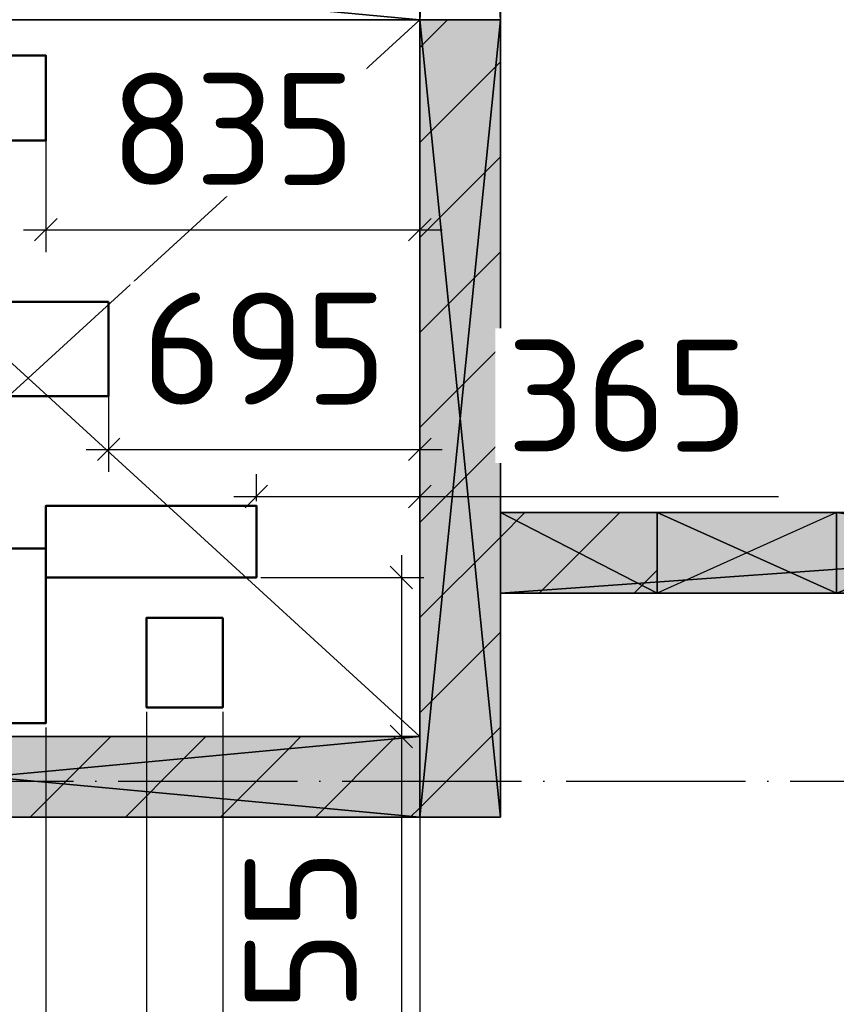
# Model space of a CAD drawing. Header units: millimetres. Extents: x 40580 to 559114, y -343730 to 81020.
# Tile 222 of 256: x 268791 to 270615, y -72591 to -70393. Entities that reach past the tile are written whole.
import ezdxf

# ---------------------------------------------------------------- set-up
doc = ezdxf.new("R2010")
doc.units = ezdxf.units.MM
doc.linetypes.add('______11', pattern=[500, 400, -50, 0, -50])
doc.linetypes.add('______5', pattern=[1100, 800, -100, 100, -100])
for name, color, linetype in [('____________', 7, 'Continuous'), ('_________________', 7, 'Continuous'), ('___________________', 253, '______5'), ('__________________________', 22, 'Continuous'), ('Тонкие', 7, 'Continuous')]:
    doc.layers.add(name, color=color, linetype=linetype)
doc.layers.add('Основная', color=7, linetype='Continuous', lineweight=40)
doc.styles.add('ISOCPEUR', font='isocpeur.ttf')
doc.dimstyles.new('СПДС', dxfattribs={"dimscale": 125, "dimtxt": 250, "dimasz": 50, "dimexe": 50, "dimexo": 10, "dimgap": 100, "dimtad": 1, "dimdec": 0, "dimtxsty": 'ISOCPEUR', "dimblk": 'OBLIQUE', "dimcen": 50, "dimdle": 50, "dimadec": 0, "dimazin": 2, "dimtfac": 0.75, "dimtdec": 0, "dimtmove": 1, "dimatfit": 3, "dimfxl": 1, "dimtfill": 1, "dimtolj": 1, "dimarcsym": 1})

# ---------------------------------------------------------------- blocks, each defined once
blk = doc.blocks.new('_OBLIQUE')
at = {"color": 0, "linetype": 'ByBlock'}
blk.add_line((-0.5, -0.5), (0.5, 0.5), dxfattribs=at)
blk = doc.blocks.new('*D19143')
at = {"layer": 'Defpoints', "color": 0}
for p in [(269074.7, -71928.1), (269244.7, -71928.1), (269244.7, -73042.1)]:
    blk.add_point(p, dxfattribs=at)
at = {"layer": 'Тонкие', "color": 0, "lineweight": -2}
for p, q in [((269074.7, -71938.1), (269074.7, -73092.1)), ((269244.7, -71938.1), (269244.7, -73092.1)), ((269024.7, -73042.1), (269294.7, -73042.1)), ((269494.3, -73541.6), (269159.7, -73042.1)), ((270119.3, -73541.6), (269494.3, -73541.6))]:
    blk.add_line(p, q, dxfattribs=at)
at = {"layer": 'Тонкие', "color": 0, "lineweight": -2, "xscale": 50, "yscale": 50, "zscale": 50}
blk.add_blockref('_OBLIQUE', (269074.7, -73042.1), dxfattribs=at)
at = {"layer": 'Тонкие', "color": 0, "lineweight": -2, "xscale": 50, "yscale": 50, "zscale": 50, "rotation": 180}
blk.add_blockref('_OBLIQUE', (269244.7, -73042.1), dxfattribs=at)
at = {"layer": 'Тонкие', "color": 0, "insert": (269806.8, -73316.6), "char_height": 250, "attachment_point": 5, "style": 'ISOCPEUR', "bg_fill": 3, "box_fill_scale": 1.1, "bg_fill_color": 256, "bg_fill_true_color": 13158600, "bg_fill_transparency": 0}
blk.add_mtext('\\A1;170', dxfattribs=at)
blk = doc.blocks.new('*D19144')
at = {"layer": 'Defpoints', "color": 0}
for p in [(269244.7, -71928.1), (269684.7, -71993.1), (269684.7, -73042.1)]:
    blk.add_point(p, dxfattribs=at)
at = {"layer": 'Тонкие', "color": 0, "lineweight": -2}
for p, q in [((269244.7, -71938.1), (269244.7, -73092.1)), ((269684.7, -72003.1), (269684.7, -73092.1)), ((269194.7, -73042.1), (269734.7, -73042.1)), ((269684.7, -73042.1), (270492, -73042.1))]:
    blk.add_line(p, q, dxfattribs=at)
at = {"layer": 'Тонкие', "color": 0, "lineweight": -2, "xscale": 50, "yscale": 50, "zscale": 50, "rotation": 180}
blk.add_blockref('_OBLIQUE', (269244.7, -73042.1), dxfattribs=at)
at = {"layer": 'Тонкие', "color": 0, "lineweight": -2, "xscale": 50, "yscale": 50, "zscale": 50}
blk.add_blockref('_OBLIQUE', (269684.7, -73042.1), dxfattribs=at)
at = {"layer": 'Тонкие', "color": 0, "insert": (270129.5, -72817.1), "char_height": 250, "attachment_point": 5, "style": 'ISOCPEUR', "bg_fill": 3, "box_fill_scale": 1.1, "bg_fill_color": 256, "bg_fill_true_color": 13158600, "bg_fill_transparency": 0}
blk.add_mtext('\\A1;440', dxfattribs=at)
blk = doc.blocks.new('*D19145')
at = {"layer": 'Defpoints', "color": 0}
for p in [(269074.7, -71928.1), (268849.7, -71963.1), (269074.7, -73042.1)]:
    blk.add_point(p, dxfattribs=at)
at = {"layer": 'Тонкие', "color": 0, "lineweight": -2}
for p, q in [((269074.7, -71938.1), (269074.7, -73092.1)), ((268849.7, -71973.1), (268849.7, -73092.1)), ((268799.7, -73042.1), (269124.7, -73042.1)), ((269399.3, -74074.2), (268962.2, -73042.1)), ((270074.3, -74074.2), (269399.3, -74074.2))]:
    blk.add_line(p, q, dxfattribs=at)
at = {"layer": 'Тонкие', "color": 0, "lineweight": -2, "xscale": 50, "yscale": 50, "zscale": 50, "rotation": 180}
blk.add_blockref('_OBLIQUE', (268849.7, -73042.1), dxfattribs=at)
at = {"layer": 'Тонкие', "color": 0, "lineweight": -2, "xscale": 50, "yscale": 50, "zscale": 50}
blk.add_blockref('_OBLIQUE', (269074.7, -73042.1), dxfattribs=at)
at = {"layer": 'Тонкие', "color": 0, "insert": (269736.8, -73849.2), "char_height": 250, "attachment_point": 5, "style": 'ISOCPEUR', "bg_fill": 3, "box_fill_scale": 1.1, "bg_fill_color": 256, "bg_fill_true_color": 13158600, "bg_fill_transparency": 0}
blk.add_mtext('\\A1;225', dxfattribs=at)
blk = doc.blocks.new('*D19146')
at = {"layer": 'Defpoints', "color": 0}
for p in [(268619.7, -71963.1), (268849.7, -71963.1), (268849.7, -73042.1)]:
    blk.add_point(p, dxfattribs=at)
at = {"layer": 'Тонкие', "color": 0, "lineweight": -2}
for p, q in [((268619.7, -71973.1), (268619.7, -73092.1)), ((268849.7, -71973.1), (268849.7, -73092.1)), ((268569.7, -73042.1), (268899.7, -73042.1)), ((269206.2, -74606.3), (268734.7, -73042.1)), ((269881.2, -74606.3), (269206.2, -74606.3))]:
    blk.add_line(p, q, dxfattribs=at)
at = {"layer": 'Тонкие', "color": 0, "lineweight": -2, "xscale": 50, "yscale": 50, "zscale": 50, "rotation": 180}
blk.add_blockref('_OBLIQUE', (268619.7, -73042.1), dxfattribs=at)
at = {"layer": 'Тонкие', "color": 0, "lineweight": -2, "xscale": 50, "yscale": 50, "zscale": 50}
blk.add_blockref('_OBLIQUE', (268849.7, -73042.1), dxfattribs=at)
at = {"layer": 'Тонкие', "color": 0, "insert": (269543.7, -74381.3), "char_height": 250, "attachment_point": 5, "style": 'ISOCPEUR', "bg_fill": 3, "box_fill_scale": 1.1, "bg_fill_color": 256, "bg_fill_true_color": 13158600, "bg_fill_transparency": 0}
blk.add_mtext('\\A1;230', dxfattribs=at)
blk = doc.blocks.new('*D19150')
at = {"layer": 'Defpoints', "color": 0}
for p in [(269684.7, -71457.3), (269319.7, -71478.1), (269684.7, -71536.5)]:
    blk.add_point(p, dxfattribs=at)
at = {"layer": 'Тонкие', "color": 0, "lineweight": -2}
for p, q in [((269319.7, -71468.1), (269319.7, -71407.3)), ((269684.7, -71526.5), (269684.7, -71407.3)), ((269269.7, -71457.3), (269734.7, -71457.3)), ((269684.7, -71457.3), (270485.5, -71457.3))]:
    blk.add_line(p, q, dxfattribs=at)
at = {"layer": 'Тонкие', "color": 0, "lineweight": -2, "xscale": 50, "yscale": 50, "zscale": 50, "rotation": 180}
blk.add_blockref('_OBLIQUE', (269319.7, -71457.3), dxfattribs=at)
at = {"layer": 'Тонкие', "color": 0, "lineweight": -2, "xscale": 50, "yscale": 50, "zscale": 50}
blk.add_blockref('_OBLIQUE', (269684.7, -71457.3), dxfattribs=at)
at = {"layer": 'Тонкие', "color": 0, "insert": (270148, -71232.3), "char_height": 250, "attachment_point": 5, "style": 'ISOCPEUR', "bg_fill": 3, "box_fill_scale": 1.1, "bg_fill_color": 256, "bg_fill_true_color": 13158600, "bg_fill_transparency": 0}
blk.add_mtext('\\A1;365', dxfattribs=at)
blk = doc.blocks.new('*D19151')
at = {"layer": 'Defpoints', "color": 0}
for p in [(268989.7, -71023.1), (269684.7, -71083.1), (269684.7, -71352.1)]:
    blk.add_point(p, dxfattribs=at)
at = {"layer": 'Тонкие', "color": 0, "lineweight": -2}
for p, q in [((268989.7, -71033.1), (268989.7, -71402.1)), ((269684.7, -71093.1), (269684.7, -71402.1)), ((268939.7, -71352.1), (269734.7, -71352.1))]:
    blk.add_line(p, q, dxfattribs=at)
at = {"layer": 'Тонкие', "color": 0, "lineweight": -2, "xscale": 50, "yscale": 50, "zscale": 50, "rotation": 180}
blk.add_blockref('_OBLIQUE', (268989.7, -71352.1), dxfattribs=at)
at = {"layer": 'Тонкие', "color": 0, "lineweight": -2, "xscale": 50, "yscale": 50, "zscale": 50}
blk.add_blockref('_OBLIQUE', (269684.7, -71352.1), dxfattribs=at)
at = {"layer": 'Тонкие', "color": 0, "insert": (269337.2, -71127.1), "char_height": 250, "attachment_point": 5, "style": 'ISOCPEUR', "bg_fill": 3, "box_fill_scale": 1.1, "bg_fill_color": 256, "bg_fill_true_color": 13158600, "bg_fill_transparency": 0}
blk.add_mtext('\\A1;695', dxfattribs=at)
blk = doc.blocks.new('*D19152')
at = {"layer": 'Defpoints', "color": 0}
for p in [(268849.7, -70473.1), (269684.7, -70493.1), (269684.7, -70862.1)]:
    blk.add_point(p, dxfattribs=at)
at = {"layer": 'Тонкие', "color": 0, "lineweight": -2}
for p, q in [((268849.7, -70483.1), (268849.7, -70912.1)), ((269684.7, -70503.1), (269684.7, -70912.1)), ((268799.7, -70862.1), (269734.7, -70862.1))]:
    blk.add_line(p, q, dxfattribs=at)
at = {"layer": 'Тонкие', "color": 0, "lineweight": -2, "xscale": 50, "yscale": 50, "zscale": 50, "rotation": 180}
blk.add_blockref('_OBLIQUE', (268849.7, -70862.1), dxfattribs=at)
at = {"layer": 'Тонкие', "color": 0, "lineweight": -2, "xscale": 50, "yscale": 50, "zscale": 50}
blk.add_blockref('_OBLIQUE', (269684.7, -70862.1), dxfattribs=at)
at = {"layer": 'Тонкие', "color": 0, "insert": (269267.2, -70637.1), "char_height": 250, "attachment_point": 5, "style": 'ISOCPEUR', "bg_fill": 3, "box_fill_scale": 1.1, "bg_fill_color": 256, "bg_fill_true_color": 13158600, "bg_fill_transparency": 0}
blk.add_mtext('\\A1;835', dxfattribs=at)
blk = doc.blocks.new('*D19153')
at = {"layer": 'Defpoints', "color": 0}
for p in [(269319.7, -71638.1), (269643.5, -71993.1), (269684.7, -71993.1)]:
    blk.add_point(p, dxfattribs=at)
at = {"layer": 'Тонкие', "color": 0, "lineweight": -2}
for p, q in [((269643.5, -71588.1), (269643.5, -72043.1)), ((269329.7, -71638.1), (269693.5, -71638.1)), ((269674.7, -71993.1), (269593.5, -71993.1)), ((269643.5, -71993.1), (269643.5, -72850.9))]:
    blk.add_line(p, q, dxfattribs=at)
at = {"layer": 'Тонкие', "color": 0, "lineweight": -2, "xscale": 50, "yscale": 50, "zscale": 50}
for p, rotation in [((269643.5, -71638.1), 90), ((269643.5, -71993.1), 270)]:
    blk.add_blockref('_OBLIQUE', p, dxfattribs=dict(at, rotation=rotation))
at = {"layer": 'Тонкие', "color": 0, "insert": (269418.5, -72513.4), "char_height": 250, "attachment_point": 5, "rotation": 90, "style": 'ISOCPEUR', "bg_fill": 3, "box_fill_scale": 1.1, "bg_fill_color": 256, "bg_fill_true_color": 13158600, "bg_fill_transparency": 0}
blk.add_mtext('\\A1;355', dxfattribs=at)

msp = doc.modelspace()

# ---------------------------------------------------------------- hatches: boundary and pattern name
at = {"layer": '____________', "linetype": 'Continuous'}
msp.add_hatch(color=9, dxfattribs=at).paths.add_polyline_path([(269684.7, -70393.1), (269684.7, -72173.1), (269864.7, -72173.1), (269864.7, -70393.1)])
h = msp.add_hatch(color=9, dxfattribs=at)
h.paths.add_polyline_path([(271414.7, -71673.1), (272394.7, -71673.1), (272394.7, -71493.1), (271414.7, -71493.1)])
h.paths.add_polyline_path([(271099.7, -71508.5), (271214.7, -71493.1), (271099.7, -71493.1)])
h.paths.add_polyline_path([(271214.7, -71673.1), (270614.7, -71673.1), (270614.7, -71573.1), (270959.7, -71527.1), (270959.7, -71543.1), (270999.7, -71543.1), (270999.7, -71521.8), (271059.7, -71513.8), (271059.7, -71543.1), (271099.7, -71543.1), (271099.7, -71508.5), (271214.7, -71493.1)], flags=16)
h.paths.add_polyline_path([(270214.7, -71673.1), (269864.7, -71673.1), (270214.7, -71626.5)], flags=16)
h.paths.add_polyline_path([(270214.7, -71626.5), (270214.7, -71493.1), (269864.7, -71493.1), (269864.7, -71673.1)])
h.paths.add_polyline_path([(271059.7, -71513.8), (271059.7, -71493.1), (270999.7, -71493.1), (270999.7, -71521.8)])
h.paths.add_polyline_path([(270959.7, -71527.1), (270959.7, -71493.1), (270614.7, -71493.1), (270614.7, -71573.1)])
h = msp.add_hatch(color=9, dxfattribs=at)
h.paths.add_polyline_path([(269684.7, -71993.1), (267997.7, -71993.1), (267997.7, -72150.5), (267997.7, -72173.1), (269684.7, -72173.1)])
h.paths.add_polyline_path([(267754.7, -72173.1), (267934.7, -72173.1), (267934.7, -72156.4)])
h.paths.add_polyline_path([(267934.7, -72156.4), (267934.7, -71993.1), (267754.7, -71993.1), (267754.7, -72173.1)])

# ---------------------------------------------------------------- linework, layer by layer
at = {"layer": '____________', "color": 253, "linetype": '______11'}
for p, q in [((269684.7, -70455), (269746.5, -70393.1)), ((269684.7, -70879.3), (269864.7, -70699.3)), ((269684.7, -71303.5), (269864.7, -71123.5)), ((269864.7, -71547.8), (269919.3, -71493.1)), ((269684.7, -71727.8), (269864.7, -71547.8)), ((269684.7, -72152), (269864.7, -71972)), ((269663.5, -72173.1), (269684.7, -72152))]:
    msp.add_line(p, q, dxfattribs=at)
at = {"layer": '____________', "color": 253, "linetype": '______5'}
for p, q in [((269684.7, -70667.1), (269864.7, -70487.1)), ((269684.7, -71091.4), (269864.7, -70911.4)), ((269684.7, -71515.6), (269864.7, -71335.6)), ((269684.7, -71939.9), (269864.7, -71759.9))]:
    msp.add_line(p, q, dxfattribs=at)
for points in [[(269951.4, -71673.1), (269951.4, -71673.1), (269964.8, -71659.8), (269964.8, -71659.8), (270131.4, -71493.1)], [(269027.2, -72173.1), (269158, -72042.3), (269158, -72042.3), (269207.2, -71993.1)], [(269451.4, -72173.1), (269625.9, -71998.6), (269625.9, -71998.6), (269631.4, -71993.1)]]:
    msp.add_lwpolyline(points, dxfattribs=at)
at = {"layer": '____________', "color": 253, "linetype": '______11'}
for points in [[(270163.5, -71673.1), (270163.5, -71673.1), (270209.5, -71627.2), (270209.5, -71627.2), (270214.7, -71622)], [(268815, -72173.1), (268924.1, -72064.1), (268924.1, -72064.1), (268995, -71993.1)], [(269239.3, -72173.1), (269392, -72020.4), (269392, -72020.4), (269419.3, -71993.1)]]:
    msp.add_lwpolyline(points, dxfattribs=at)
at = {"layer": '___________________', "color": 253, "linetype": '______11'}
msp.add_line((235004.7, -72093.1), (282084.7, -72093.1), dxfattribs=at)
msp.add_line((235004.7, -72093.1), (282084.7, -72093.1), dxfattribs=at)
at = {"layer": '__________________________', "color": 180, "linetype": 'Continuous'}
for p, q in [((270614.7, -71493.1), (270214.7, -71493.1)), ((270214.7, -71493.1), (270214.7, -71673.1)), ((270614.7, -71673.1), (270214.7, -71493.1)), ((270614.7, -71493.1), (270214.7, -71673.1)), ((270614.7, -71673.1), (270614.7, -71493.1)), ((270214.7, -71673.1), (270614.7, -71673.1))]:
    msp.add_line(p, q, dxfattribs=at)
at = {"layer": '__________________________', "color": 171, "linetype": 'Continuous'}
for points in [[(270214.7, -71673.1), (270214.7, -71493.1), (270614.7, -71673.1)], [(270614.7, -71673.1), (270214.7, -71493.1), (270614.7, -71493.1)]]:
    msp.add_solid(points, dxfattribs=at)
at = {"layer": 'Основная', "lineweight": 50, "extrusion": (0, 0, -1), "elevation": 1950}
for points in [[(-268619.7, -70473.1), (-268849.7, -70473.1), (-268849.7, -70663.1), (-268619.7, -70663.1)], [(-268989.7, -71023.1), (-268989.7, -71233.1), (-268479.7, -71233.1), (-268479.7, -71023.1)], [(-269244.7, -71728.1), (-269244.7, -71928.1), (-269074.7, -71928.1), (-269074.7, -71728.1)]]:
    msp.add_lwpolyline(points, close=True, dxfattribs=at)
at = {"layer": 'Основная', "lineweight": 50, "elevation": -1950}
for points in [[(268849.7, -71638.1), (268849.7, -71478.1), (269319.7, -71478.1), (269319.7, -71638.1)], [(268619.7, -71573.1), (268619.7, -71963.1), (268849.7, -71963.1), (268849.7, -71573.1)]]:
    msp.add_lwpolyline(points, close=True, dxfattribs=at)

# ---------------------------------------------------------------- meshes
at = {"layer": '____________', "color": 7, "linetype": 'Continuous'}
mesh = msp.add_polyface(dxfattribs=at)
corners = [(269684.7, -67553.1, -3800), (269684.7, -70393.1, -3800), (269684.7, -70393.1, -350), (269684.7, -67553.1, -350)]
mesh.append_faces([[corners[k] for k in face] for face in [(1, 2, 0)]], dxfattribs={"vtx1": -1, "color": 7})
mesh.append_faces([[corners[k] for k in face] for face in [(2, 3, 0)]], dxfattribs={"vtx2": -1, "color": 7})
mesh = msp.add_polyface(dxfattribs=at)
corners = [(269864.7, -67553.1, -350), (269684.7, -67553.1, -350), (269684.7, -70393.1, -350), (269864.7, -70393.1, -350)]
mesh.append_faces([[corners[k] for k in face] for face in [(1, 2, 0)]], dxfattribs={"vtx1": -1, "color": 7})
mesh.append_faces([[corners[k] for k in face] for face in [(2, 3, 0)]], dxfattribs={"vtx2": -1, "color": 7})
mesh = msp.add_polyface(dxfattribs=at)
corners = [(269684.7, -67553.1, -3800), (269864.7, -67553.1, -3800), (269864.7, -70393.1, -3800), (269684.7, -70393.1, -3800)]
mesh.append_faces([[corners[k] for k in face] for face in [(1, 2, 0)]], dxfattribs={"vtx1": -1, "color": 7})
mesh.append_faces([[corners[k] for k in face] for face in [(2, 3, 0)]], dxfattribs={"vtx2": -1, "color": 7})
mesh = msp.add_polyface(dxfattribs=at)
corners = [(269864.7, -70393.1, -3800), (269864.7, -67553.1, -3800), (269864.7, -67553.1, -350), (269864.7, -70393.1, -350)]
mesh.append_faces([[corners[k] for k in face] for face in [(1, 2, 0)]], dxfattribs={"vtx1": -1, "color": 7})
mesh.append_faces([[corners[k] for k in face] for face in [(2, 3, 0)]], dxfattribs={"vtx2": -1, "color": 7})
mesh = msp.add_polyface(dxfattribs=at)
corners = [(269684.7, -70393.1, -350), (269684.7, -70213.1, -350), (267754.7, -70213.1, -350), (267754.7, -70393.1, -350)]
mesh.append_faces([[corners[k] for k in face] for face in [(1, 2, 0)]], dxfattribs={"vtx1": -1, "color": 7})
mesh.append_faces([[corners[k] for k in face] for face in [(2, 3, 0)]], dxfattribs={"vtx2": -1, "color": 7})
mesh = msp.add_polyface(dxfattribs=at)
corners = [(269684.7, -70213.1, -3800), (269684.7, -70393.1, -3800), (267754.7, -70393.1, -3800), (267754.7, -70213.1, -3800)]
mesh.append_faces([[corners[k] for k in face] for face in [(1, 2, 0)]], dxfattribs={"vtx1": -1, "color": 7})
mesh.append_faces([[corners[k] for k in face] for face in [(2, 3, 0)]], dxfattribs={"vtx2": -1, "color": 7})
mesh = msp.add_polyface(dxfattribs=at)
corners = [(269684.7, -70393.1, -3800), (269684.7, -70213.1, -3800), (269684.7, -70213.1, -350), (269684.7, -70393.1, -350)]
mesh.append_faces([[corners[k] for k in face] for face in [(1, 2, 0)]], dxfattribs={"vtx1": -1, "color": 7})
mesh.append_faces([[corners[k] for k in face] for face in [(2, 3, 0)]], dxfattribs={"vtx2": -1, "color": 7})
mesh = msp.add_polyface(dxfattribs=at)
corners = [(267754.7, -70393.1, -3800), (269684.7, -70393.1, -3800), (269684.7, -70393.1, -350), (267754.7, -70393.1, -350)]
mesh.append_faces([[corners[k] for k in face] for face in [(1, 2, 0)]], dxfattribs={"vtx1": -1, "color": 7})
mesh.append_faces([[corners[k] for k in face] for face in [(2, 3, 0)]], dxfattribs={"vtx2": -1, "color": 7})
mesh = msp.add_polyface(dxfattribs=at)
corners = [(269684.7, -70393.1, -3800), (269684.7, -72173.1, -3800), (269684.7, -72173.1, -350), (269684.7, -70393.1, -350)]
mesh.append_faces([[corners[k] for k in face] for face in [(1, 2, 0)]], dxfattribs={"vtx1": -1, "color": 7})
mesh.append_faces([[corners[k] for k in face] for face in [(2, 3, 0)]], dxfattribs={"vtx2": -1, "color": 7})
mesh = msp.add_polyface(dxfattribs=at)
corners = [(269864.7, -70393.1, -3800), (269684.7, -70393.1, -3800), (269684.7, -70393.1, -350), (269864.7, -70393.1, -350)]
mesh.append_faces([[corners[k] for k in face] for face in [(1, 2, 0)]], dxfattribs={"vtx1": -1, "color": 7})
mesh.append_faces([[corners[k] for k in face] for face in [(2, 3, 0)]], dxfattribs={"vtx2": -1, "color": 7})
mesh = msp.add_polyface(dxfattribs=at)
corners = [(269864.7, -70393.1, -350), (269684.7, -70393.1, -350), (269684.7, -72173.1, -350), (269864.7, -72173.1, -350)]
mesh.append_faces([[corners[k] for k in face] for face in [(1, 2, 0)]], dxfattribs={"vtx1": -1, "color": 7})
mesh.append_faces([[corners[k] for k in face] for face in [(2, 3, 0)]], dxfattribs={"vtx2": -1, "color": 7})
mesh = msp.add_polyface(dxfattribs=at)
corners = [(269684.7, -70393.1, -3800), (269864.7, -70393.1, -3800), (269864.7, -72173.1, -3800), (269684.7, -72173.1, -3800)]
mesh.append_faces([[corners[k] for k in face] for face in [(1, 2, 0)]], dxfattribs={"vtx1": -1, "color": 7})
mesh.append_faces([[corners[k] for k in face] for face in [(2, 3, 0)]], dxfattribs={"vtx2": -1, "color": 7})
mesh = msp.add_polyface(dxfattribs=at)
corners = [(269684.7, -70393.1, -3800), (269864.7, -70393.1, -3800), (269864.7, -70393.1, -350), (269684.7, -70393.1, -350)]
mesh.append_faces([[corners[k] for k in face] for face in [(1, 2, 0)]], dxfattribs={"vtx1": -1, "color": 7})
mesh.append_faces([[corners[k] for k in face] for face in [(2, 3, 0)]], dxfattribs={"vtx2": -1, "color": 7})
mesh = msp.add_polyface(dxfattribs=at)
corners = [(269864.7, -72173.1, -3800), (269864.7, -70393.1, -3800), (269864.7, -70393.1, -350), (269864.7, -72173.1, -350)]
mesh.append_faces([[corners[k] for k in face] for face in [(1, 2, 0)]], dxfattribs={"vtx1": -1, "color": 7})
mesh.append_faces([[corners[k] for k in face] for face in [(2, 3, 0)]], dxfattribs={"vtx2": -1, "color": 7})
mesh = msp.add_polyface(dxfattribs=at)
corners = [(270214.7, -71493.1, -750), (270614.7, -71493.1, -750), (270614.7, -71493.1, -350), (270959.7, -71493.1, -350), (270959.7, -71493.1, -650), (270999.7, -71493.1, -650), (270999.7, -71493.1, -350), (271059.7, -71493.1, -350), (271059.7, -71493.1, -650), (271099.7, -71493.1, -650), (271099.7, -71493.1, -350), (271214.7, -71493.1, -350), (271214.7, -71493.1, -650), (271414.7, -71493.1, -650), (271414.7, -71493.1, -350), (272394.7, -71493.1, -350), (272394.7, -71493.1, -3800), (269864.7, -71493.1, -3800), (269864.7, -71493.1, -350), (270214.7, -71493.1, -350)]
mesh.append_faces([[corners[k] for k in face] for face in [(1, 4, 17), (5, 8, 17), (9, 12, 17), (13, 15, 17)]], dxfattribs={"vtx0": -1, "vtx1": -1, "vtx2": -1, "color": 7})
mesh.append_faces([[corners[k] for k in face] for face in [(17, 18, 0), (0, 1, 17), (1, 2, 4), (4, 5, 17), (5, 6, 8), (8, 9, 17), (9, 10, 12), (12, 13, 17)]], dxfattribs={"vtx1": -1, "vtx2": -1, "color": 7})
mesh.append_faces([[corners[k] for k in face] for face in [(18, 19, 0), (2, 3, 4), (6, 7, 8), (10, 11, 12), (15, 16, 17), (13, 14, 15)]], dxfattribs={"vtx2": -1, "color": 7})
mesh = msp.add_polyface(dxfattribs=at)
corners = [(269864.7, -71493.1, -3800), (269864.7, -71673.1, -3800), (269864.7, -71673.1, -350), (269864.7, -71493.1, -350)]
mesh.append_faces([[corners[k] for k in face] for face in [(1, 2, 0)]], dxfattribs={"vtx1": -1, "color": 7})
mesh.append_faces([[corners[k] for k in face] for face in [(2, 3, 0)]], dxfattribs={"vtx2": -1, "color": 7})
mesh = msp.add_polyface(dxfattribs=at)
corners = [(269864.7, -71493.1, -350), (269864.7, -71673.1, -350), (270214.7, -71673.1, -350), (270214.7, -71493.1, -350)]
mesh.append_faces([[corners[k] for k in face] for face in [(1, 2, 0)]], dxfattribs={"vtx1": -1, "color": 7})
mesh.append_faces([[corners[k] for k in face] for face in [(2, 3, 0)]], dxfattribs={"vtx2": -1, "color": 7})
mesh = msp.add_polyface(dxfattribs=at)
corners = [(269864.7, -71673.1, -3800), (269864.7, -71493.1, -3800), (272394.7, -71493.1, -3800), (272394.7, -71673.1, -3800)]
mesh.append_faces([[corners[k] for k in face] for face in [(1, 2, 0)]], dxfattribs={"vtx1": -1, "color": 7})
mesh.append_faces([[corners[k] for k in face] for face in [(2, 3, 0)]], dxfattribs={"vtx2": -1, "color": 7})
mesh = msp.add_polyface(dxfattribs=at)
corners = [(270214.7, -71493.1, -350), (270214.7, -71673.1, -350), (270214.7, -71673.1, -750), (270214.7, -71493.1, -750)]
mesh.append_faces([[corners[k] for k in face] for face in [(1, 2, 0)]], dxfattribs={"vtx1": -1, "color": 7})
mesh.append_faces([[corners[k] for k in face] for face in [(2, 3, 0)]], dxfattribs={"vtx2": -1, "color": 7})
mesh = msp.add_polyface(dxfattribs=at)
corners = [(270614.7, -71673.1, -750), (270614.7, -71493.1, -750), (270214.7, -71493.1, -750), (270214.7, -71673.1, -750)]
mesh.append_faces([[corners[k] for k in face] for face in [(1, 2, 0)]], dxfattribs={"vtx1": -1, "color": 7})
mesh.append_faces([[corners[k] for k in face] for face in [(2, 3, 0)]], dxfattribs={"vtx2": -1, "color": 7})
mesh = msp.add_polyface(dxfattribs=at)
corners = [(270614.7, -71673.1, -350), (270614.7, -71493.1, -350), (270614.7, -71493.1, -750), (270614.7, -71673.1, -750)]
mesh.append_faces([[corners[k] for k in face] for face in [(1, 2, 0)]], dxfattribs={"vtx1": -1, "color": 7})
mesh.append_faces([[corners[k] for k in face] for face in [(2, 3, 0)]], dxfattribs={"vtx2": -1, "color": 7})
mesh = msp.add_polyface(dxfattribs=at)
corners = [(271099.7, -71493.1, -350), (271099.7, -71543.1, -350), (271059.7, -71543.1, -350), (271059.7, -71493.1, -350), (270999.7, -71493.1, -350), (270999.7, -71543.1, -350), (270959.7, -71543.1, -350), (270959.7, -71493.1, -350), (270614.7, -71493.1, -350), (270614.7, -71673.1, -350), (271214.7, -71673.1, -350), (271214.7, -71493.1, -350)]
mesh.append_faces([[corners[k] for k in face] for face in [(2, 5, 10)]], dxfattribs={"vtx0": -1, "vtx1": -1, "vtx2": -1, "color": 7})
mesh.append_faces([[corners[k] for k in face] for face in [(10, 11, 1), (1, 2, 10), (2, 3, 5), (5, 6, 10), (9, 10, 6), (8, 9, 6)]], dxfattribs={"vtx1": -1, "vtx2": -1, "color": 7})
mesh.append_faces([[corners[k] for k in face] for face in [(11, 0, 1), (3, 4, 5), (6, 7, 8)]], dxfattribs={"vtx2": -1, "color": 7})
mesh = msp.add_polyface(dxfattribs=at)
corners = [(271414.7, -71673.1, -650), (271214.7, -71673.1, -650), (271214.7, -71673.1, -350), (270614.7, -71673.1, -350), (270614.7, -71673.1, -750), (270214.7, -71673.1, -750), (270214.7, -71673.1, -350), (269864.7, -71673.1, -350), (269864.7, -71673.1, -3800), (272394.7, -71673.1, -3800), (272394.7, -71673.1, -350), (271414.7, -71673.1, -350)]
mesh.append_faces([[corners[k] for k in face] for face in [(0, 4, 9)]], dxfattribs={"vtx0": -1, "vtx1": -1, "vtx2": -1, "color": 7})
mesh.append_faces([[corners[k] for k in face] for face in [(5, 8, 9), (5, 7, 8)]], dxfattribs={"vtx0": -1, "vtx2": -1, "color": 7})
mesh.append_faces([[corners[k] for k in face] for face in [(9, 10, 0), (0, 1, 4), (1, 2, 4), (4, 5, 9)]], dxfattribs={"vtx1": -1, "vtx2": -1, "color": 7})
mesh.append_faces([[corners[k] for k in face] for face in [(10, 11, 0), (2, 3, 4), (5, 6, 7)]], dxfattribs={"vtx2": -1, "color": 7})
mesh = msp.add_polyface(dxfattribs=at)
corners = [(269684.7, -71993.1, -3800), (267754.7, -71993.1, -3800), (267754.7, -71993.1, -350), (269684.7, -71993.1, -350), (267981.9, -71993.1, -1541.2), (267969.4, -71993.1, -1537.2), (267956.4, -71993.1, -1538.5), (267945.1, -71993.1, -1545.1), (267937.4, -71993.1, -1555.7), (267934.7, -71993.1, -1568.5), (267937.4, -71993.1, -1581.3), (267945.1, -71993.1, -1591.9), (267956.4, -71993.1, -1598.5), (267969.4, -71993.1, -1599.8), (267981.9, -71993.1, -1595.8), (267991.6, -71993.1, -1587), (267997, -71993.1, -1575), (267997, -71993.1, -1562), (267991.6, -71993.1, -1550)]
mesh.append_faces([[corners[k] for k in face] for face in [(15, 3, 1)]], dxfattribs={"vtx0": -1, "vtx1": -1, "vtx2": -1, "color": 7})
mesh.append_faces([[corners[k] for k in face] for face in [(2, 4, 5), (18, 2, 3)]], dxfattribs={"vtx0": -1, "vtx2": -1, "color": 7})
mesh.append_faces([[corners[k] for k in face] for face in [(5, 6, 2), (6, 7, 2), (7, 8, 2), (8, 9, 2), (1, 2, 9), (9, 10, 1), (10, 11, 1), (11, 12, 1), (12, 13, 1), (13, 14, 1), (14, 15, 1), (15, 16, 3), (16, 17, 3), (17, 18, 3), (18, 4, 2)]], dxfattribs={"vtx1": -1, "vtx2": -1, "color": 7})
mesh.append_faces([[corners[k] for k in face] for face in [(3, 0, 1)]], dxfattribs={"vtx2": -1, "color": 7})
mesh = msp.add_polyface(dxfattribs=at)
corners = [(269684.7, -71993.1, -3800), (269684.7, -72173.1, -3800), (267754.7, -72173.1, -3800), (267754.7, -71993.1, -3800)]
mesh.append_faces([[corners[k] for k in face] for face in [(1, 2, 0)]], dxfattribs={"vtx1": -1, "color": 7})
mesh.append_faces([[corners[k] for k in face] for face in [(2, 3, 0)]], dxfattribs={"vtx2": -1, "color": 7})
mesh = msp.add_polyface(dxfattribs=at)
corners = [(269684.7, -72173.1, -350), (269684.7, -71993.1, -350), (267754.7, -71993.1, -350), (267754.7, -72173.1, -350)]
mesh.append_faces([[corners[k] for k in face] for face in [(1, 2, 0)]], dxfattribs={"vtx1": -1, "color": 7})
mesh.append_faces([[corners[k] for k in face] for face in [(2, 3, 0)]], dxfattribs={"vtx2": -1, "color": 7})
mesh = msp.add_polyface(dxfattribs=at)
corners = [(269684.7, -72173.1, -3800), (269684.7, -71993.1, -3800), (269684.7, -71993.1, -350), (269684.7, -72173.1, -350)]
mesh.append_faces([[corners[k] for k in face] for face in [(1, 2, 0)]], dxfattribs={"vtx1": -1, "color": 7})
mesh.append_faces([[corners[k] for k in face] for face in [(2, 3, 0)]], dxfattribs={"vtx2": -1, "color": 7})
mesh = msp.add_polyface(dxfattribs=at)
corners = [(267754.7, -72173.1, -3800), (269684.7, -72173.1, -3800), (269684.7, -72173.1, -350), (267754.7, -72173.1, -350), (267984.7, -72173.1, -1594), (267972.7, -72173.1, -1599.3), (267959.6, -72173.1, -1599.3), (267947.6, -72173.1, -1594), (267938.9, -72173.1, -1584.3), (267934.8, -72173.1, -1571.8), (267936.2, -72173.1, -1558.8), (267942.7, -72173.1, -1547.4), (267953.3, -72173.1, -1539.7), (267966.2, -72173.1, -1537), (267979, -72173.1, -1539.7), (267989.6, -72173.1, -1547.4), (267996.1, -72173.1, -1558.8), (267997.5, -72173.1, -1571.8), (267993.4, -72173.1, -1584.2)]
mesh.append_faces([[corners[k] for k in face] for face in [(4, 0, 2)]], dxfattribs={"vtx0": -1, "vtx1": -1, "vtx2": -1, "color": 7})
mesh.append_faces([[corners[k] for k in face] for face in [(0, 4, 5), (9, 3, 0), (16, 2, 3)]], dxfattribs={"vtx0": -1, "vtx2": -1, "color": 7})
mesh.append_faces([[corners[k] for k in face] for face in [(5, 6, 0), (6, 7, 0), (7, 8, 0), (8, 9, 0), (9, 10, 3), (10, 11, 3), (11, 12, 3), (12, 13, 3), (13, 14, 3), (14, 15, 3), (15, 16, 3), (16, 17, 2), (17, 18, 2), (18, 4, 2)]], dxfattribs={"vtx1": -1, "vtx2": -1, "color": 7})
mesh.append_faces([[corners[k] for k in face] for face in [(0, 1, 2)]], dxfattribs={"vtx2": -1, "color": 7})
mesh = msp.add_polyface(dxfattribs=at)
corners = [(269684.7, -72173.1, -3800), (269864.7, -72173.1, -3800), (269864.7, -72173.1, -350), (269684.7, -72173.1, -350)]
mesh.append_faces([[corners[k] for k in face] for face in [(1, 2, 0)]], dxfattribs={"vtx1": -1, "color": 7})
mesh.append_faces([[corners[k] for k in face] for face in [(2, 3, 0)]], dxfattribs={"vtx2": -1, "color": 7})
at = {"layer": '_________________', "color": 7, "linetype": 'Continuous'}
mesh = msp.add_polyface(dxfattribs=at)
corners = [(269684.7, -70393.1, -1800), (267934.7, -70393.1, -1800), (267934.7, -70393.1, -1600), (269684.7, -70393.1, -1600)]
mesh.append_faces([[corners[k] for k in face] for face in [(1, 2, 0)]], dxfattribs={"vtx1": -1, "color": 7})
mesh.append_faces([[corners[k] for k in face] for face in [(2, 3, 0)]], dxfattribs={"vtx2": -1, "color": 7})
mesh = msp.add_polyface(dxfattribs=at)
corners = [(269684.7, -71993.1, -1600), (269684.7, -70393.1, -1600), (267934.7, -70393.1, -1600), (267934.7, -71993.1, -1600)]
mesh.append_faces([[corners[k] for k in face] for face in [(1, 2, 0)]], dxfattribs={"vtx1": -1, "color": 7})
mesh.append_faces([[corners[k] for k in face] for face in [(2, 3, 0)]], dxfattribs={"vtx2": -1, "color": 7})
mesh = msp.add_polyface(dxfattribs=at)
corners = [(269684.7, -70393.1, -1800), (269684.7, -71993.1, -1800), (267934.7, -71993.1, -1800), (267934.7, -70393.1, -1800)]
mesh.append_faces([[corners[k] for k in face] for face in [(1, 2, 0)]], dxfattribs={"vtx1": -1, "color": 7})
mesh.append_faces([[corners[k] for k in face] for face in [(2, 3, 0)]], dxfattribs={"vtx2": -1, "color": 7})
mesh = msp.add_polyface(dxfattribs=at)
corners = [(269684.7, -71993.1, -1800), (269684.7, -70393.1, -1800), (269684.7, -70393.1, -1600), (269684.7, -71993.1, -1600)]
mesh.append_faces([[corners[k] for k in face] for face in [(1, 2, 0)]], dxfattribs={"vtx1": -1, "color": 7})
mesh.append_faces([[corners[k] for k in face] for face in [(2, 3, 0)]], dxfattribs={"vtx2": -1, "color": 7})
mesh = msp.add_polyface(dxfattribs=at)
corners = [(267934.7, -71993.1, -1800), (269684.7, -71993.1, -1800), (269684.7, -71993.1, -1600), (267934.7, -71993.1, -1600)]
mesh.append_faces([[corners[k] for k in face] for face in [(1, 2, 0)]], dxfattribs={"vtx1": -1, "color": 7})
mesh.append_faces([[corners[k] for k in face] for face in [(2, 3, 0)]], dxfattribs={"vtx2": -1, "color": 7})

# ---------------------------------------------------------------- next in the draw order: dimensions: what is measured, and where the dimension line sits
at = {"layer": 'Тонкие'}
for base, p1, p2, picture, middle in [((269684.7, -70862.1, -1950), (268849.7, -70473.1, -1950), (269684.7, -70493.1, -1950), '*D19152', (269267.2, -70862.1, -1950)), ((269684.7, -71457.3, -1950), (269319.7, -71478.1, -1950), (269684.7, -71536.5, -1950), '*D19150', (270148, -71408, -1950)), ((269244.7, -73042.1, -1600), (269074.7, -71928.1, -1600), (269244.7, -71928.1, -1600), '*D19143', (269594.3, -73541.6, -1600))]:
    dim = msp.add_linear_dim(base=base, p1=p1, p2=p2, angle=0, dimstyle='СПДС', override={"dimscale": 1, "dimtxsty": 'ISOCPEUR'}, dxfattribs=at)
    dim.commit()
    dim.dimension.update_dxf_attribs({"geometry": picture, "text_midpoint": middle, "dimtype": 160})

# ---------------------------------------------------------------- next in the draw order: dimensions: what is measured, and where the dimension line sits
for base, p1, p2, picture, middle in [((269684.7, -71352.1, -1950), (268989.7, -71023.1, -1950), (269684.7, -71083.1, -1950), '*D19151', (269337.2, -71352.1, -1950)), ((269684.7, -73042.1, -1600), (269244.7, -71928.1, -1600), (269684.7, -71993.1, -1600), '*D19144', (270129.5, -73059.9, -1600))]:
    dim = msp.add_linear_dim(base=base, p1=p1, p2=p2, angle=0, dimstyle='СПДС', override={"dimscale": 1, "dimtxsty": 'ISOCPEUR'}, dxfattribs=at)
    dim.commit()
    dim.dimension.update_dxf_attribs({"geometry": picture, "text_midpoint": middle, "dimtype": 160})

# ---------------------------------------------------------------- next in the draw order: dimensions: what is measured, and where the dimension line sits
dim = msp.add_linear_dim(base=(269074.7, -73042.1, -1600), p1=(268849.7, -71963.1, -1600), p2=(269074.7, -71928.1, -1600), angle=0, dimstyle='СПДС', override={"dimscale": 1, "dimtxsty": 'ISOCPEUR'}, dxfattribs=at)
dim.commit()
dim.dimension.update_dxf_attribs({"geometry": '*D19145', "text_midpoint": (269499.3, -74074.2, -1600), "dimtype": 160})

# ---------------------------------------------------------------- next in the draw order: dimensions: what is measured, and where the dimension line sits
dim = msp.add_linear_dim(base=(268849.7, -73042.1, -1600), p1=(268619.7, -71963.1, -1600), p2=(268849.7, -71963.1, -1600), angle=0, dimstyle='СПДС', override={"dimscale": 1, "dimtxsty": 'ISOCPEUR'}, dxfattribs=at)
dim.commit()
dim.dimension.update_dxf_attribs({"geometry": '*D19146', "text_midpoint": (269306.2, -74606.3, -1600), "dimtype": 160})

# ---------------------------------------------------------------- next in the draw order: dimensions: what is measured, and where the dimension line sits
dim = msp.add_linear_dim(base=(269643.5, -71993.1, -1950), p1=(269319.7, -71638.1, -1950), p2=(269684.7, -71993.1, -1950), angle=270, dimstyle='СПДС', override={"dimscale": 1, "dimtxsty": 'ISOCPEUR'}, dxfattribs=at)
dim.commit()
dim.dimension.update_dxf_attribs({"geometry": '*D19153', "text_midpoint": (269595.4, -72513.4, -1950), "dimtype": 160})

doc.saveas('drawing.dxf')
